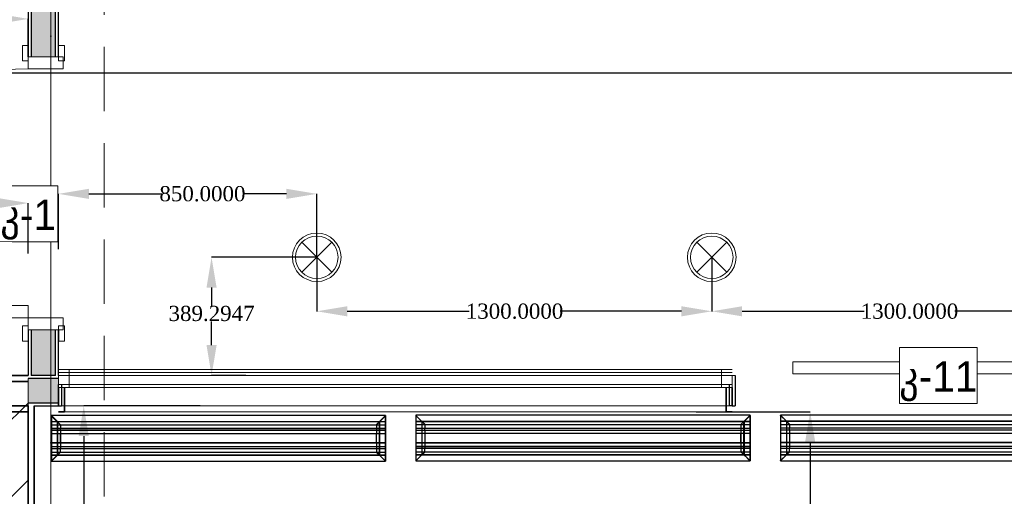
# Model space of a CAD drawing. Header units: inches. Extents: x -78787 to 29484, y -9517 to 23232.
# Tile 75 of 256: x -9772 to -6531, y 2676 to 4247. Entities that reach past the tile are written whole.
import ezdxf
from ezdxf import colors
from ezdxf.entities.mleader import LeaderData, LeaderLine
from ezdxf.enums import TextEntityAlignment as Align
from ezdxf.math import Vec2, Vec3

# ---------------------------------------------------------------- set-up
doc = ezdxf.new("R2010")
doc.units = ezdxf.units.IN
doc.header["$MEASUREMENT"] = 0
doc.set_wipeout_variables(frame=1)
doc.linetypes.add('Dot & Dashed', pattern=[670.277762, 317.5, -176.388889, 0, -176.388874])
doc.linetypes.add('Hidden', pattern=[317.5, 211.666667, -105.833333])
for name, color, linetype in [('- ავარიული განათება', 7, 'Continuous'), ('- განათება', 7, 'Continuous'), ('- მექანიკური ნაწილი', 7, 'Continuous'), ('- საშტეფცელო როზეტები', 7, 'Continuous'), ('Edges', 7, 'Continuous'), ('New_Structural - Bearing', 7, 'Continuous'), ('Structural - Bearing', 7, 'Continuous'), ('Structural - Grid', 7, 'Continuous')]:
    doc.layers.add(name, color=color, linetype=linetype)
for name, color, linetype, lineweight in [('New_Annotation - Text_Pen_No__20', 1, 'Continuous', 0), ('New_Archicad Doors_Pen_No__1', 7, 'Continuous', 13), ('New_Archicad Windows_Pen_No__1', 7, 'Continuous', 13), ('New_Structural - Bearing_Pen_No__1', 7, 'Continuous', 13), ('New_Structural - Bearing_Pen_No__6', 5, 'Continuous', 35)]:
    doc.layers.add(name, color=color, linetype=linetype, lineweight=lineweight)
for name, color, linetype, lineweight, true_color in [('New_Interior - Lamp_Pen_No__77', 7, 'Continuous', 20, 0xffeb28), ('New_Structural - Bearing_Pen_No__5', 7, 'Continuous', 25, 0x40a5ff), ('New_Structural - Bearing_Pen_No__57', 7, 'Continuous', 25, 0xdcd214), ('Structural - Bearing_Pen_No__102', 7, 'Continuous', 13, 0xcccccc), ('Structural - Grid_Pen_No__81', 7, 'Continuous', 20, 0x6a6a6a)]:
    doc.layers.add(name, color=color, linetype=linetype, lineweight=lineweight, true_color=true_color)
doc.styles.add('GENERATED_STYLE_2', font='txt')
doc.styles.get("Standard").update_dxf_attribs({"font": 'arial.ttf'})
doc.dimstyles.get("Standard").update_dxf_attribs({"dimtxt": 0.18, "dimasz": 0.18, "dimexe": 0.18, "dimexo": 0.0625, "dimgap": 0.09, "dimtad": 0, "dimtih": 1, "dimtoh": 1, "dimdec": 4, "dimzin": 0, "dimdsep": 46, "dimtxsty": 'Standard', "dimcen": 0.09, "dimadec": 0, "dimazin": 0, "dimtfac": 1, "dimtdec": 4, "dimtofl": 0, "dimtmove": 0, "dimatfit": 3, "dimfxl": 1, "dimtolj": 1, "dimtzin": 0, "dimarcsym": 0})
pattern_1 = [(45, (0, 0), (-127.2792, 127.2792), [])]

# ---------------------------------------------------------------- blocks, each defined once
blk = doc.blocks.new('Horizontal Multi-Sash Window_7')
at = {"layer": 'New_Archicad Windows_Pen_No__1', "color": 7, "linetype": 'Continuous', "lineweight": 13}
for p, q in [((-1108.5, 0), (-1073.5, 0)), ((-1073.5, 0), (-1073.5, -50)), ((-1073.5, 0), (1073.5, 0)), ((1073.5, -50), (1073.5, 0)), ((1073.5, 0), (1108.5, 0)), ((-1108.5, -20), (1108.5, -20)), ((-1108.5, -20), (-1108.5, -30)), ((-1108.5, -20), (-1108.5, -30)), ((-1108.5, -30), (-1108.5, -50)), ((-1108.5, -30), (-1108.5, -50)), ((1108.5, -20), (1108.5, -30)), ((1108.5, -20), (1108.5, -30)), ((1108.5, -30), (1108.5, -50)), ((1108.5, -30), (1108.5, -50)), ((-1073.5, -50), (-1108.5, -50)), ((-1098.5, -50), (-1098.5, -120)), ((1073.5, -50), (-1073.5, -50)), ((1108.5, -50), (1073.5, -50)), ((1098.5, -50), (1098.5, -120)), ((-1108.5, -120), (-1098.5, -120)), ((-1098.5, -120), (1098.5, -120)), ((1108.5, -120), (1098.5, -120))]:
    blk.add_line(p, q, dxfattribs=at)
blk = doc.blocks.new('Exterior Sliding Door')
at = {"layer": 'New_Archicad Doors_Pen_No__1', "color": 7, "linetype": 'Continuous', "lineweight": 13}
for p, q in [((-300, 45), (700, 45)), ((-300, 5), (-300, 45)), ((700, 45), (700, 5)), ((-490, 0), (-490, -100)), ((700, 5), (-300, 5)), ((490, 0), (490, -100)), ((-500, -100), (-490, -100)), ((500, -100), (490, -100))]:
    blk.add_line(p, q, dxfattribs=at)
blk = doc.blocks.new('Wall_33', base_point=(-28833.8, 24094.3))
at = {"layer": 'New_Structural - Bearing_Pen_No__57', "linetype": 'Continuous', "lineweight": 25, "true_color": 0xdcd214}
blk.add_hatch(color=52, dxfattribs=at).paths.add_polyline_path([(-35083.8, 24004.3), (-34983.8, 24004.3), (-34983.8, 24064.3), (-34983.8, 24084.3), (-35083.8, 24084.3)])
at = {"layer": 'New_Structural - Bearing_Pen_No__1', "color": 7, "linetype": 'Continuous', "lineweight": 13}
for p, q in [((-34983.8, 24094.3), (-34983.8, 24084.3)), ((-34983.8, 24084.3), (-34983.8, 24064.3)), ((-32766.8, 24094.3), (-32756.8, 24094.3)), ((-34983.8, 24064.3), (-34973.8, 24064.3)), ((-32766.8, 24064.3), (-32776.8, 24064.3))]:
    blk.add_line(p, q, dxfattribs=at)
at = {"layer": 'New_Structural - Bearing_Pen_No__1', "color": 7, "linetype": 'Continuous', "lineweight": 13, "flags": 128}
for points in [[(-35083.8, 24084.3), (-35083.8, 24004.3)], [(-35083.8, 24004.3), (-35083.8, 23994.3)]]:
    blk.add_lwpolyline(points, dxfattribs=at)
at = {"layer": 'New_Structural - Bearing_Pen_No__5', "color": 161, "linetype": 'Continuous', "lineweight": 25, "true_color": 0x40a5ff}
for p, q in [((-34983.8, 24084.3), (-35083.8, 24084.3)), ((-32756.8, 24094.3), (-32756.8, 23994.3)), ((-34983.8, 24004.3), (-34983.8, 24064.3)), ((-34973.8, 24064.3), (-34973.8, 23994.3)), ((-32776.8, 24064.3), (-32776.8, 23994.3)), ((-35083.8, 24004.3), (-34983.8, 24004.3)), ((-34983.8, 23994.3), (-34973.8, 23994.3)), ((-32766.8, 23994.3), (-32776.8, 23994.3)), ((-32766.8, 23994.3), (-32756.8, 23994.3))]:
    blk.add_line(p, q, dxfattribs=at)
at = {"layer": 'New_Structural - Bearing_Pen_No__5', "color": 161, "linetype": 'Continuous', "lineweight": 25, "true_color": 0x40a5ff, "flags": 128}
for points in [[(-34993.8, 24094.3), (-35073.8, 24094.3)], [(-35063.8, 23994.3), (-34983.8, 23994.3)]]:
    blk.add_lwpolyline(points, dxfattribs=at)
at = {"layer": 'New_Archicad Doors_Pen_No__1', "color": 7, "linetype": 'Continuous', "lineweight": 13, "zscale": 1000}
blk.add_blockref('Exterior Sliding Door', (-32266.8, 24094.3), dxfattribs=at)
at = {"layer": 'New_Archicad Windows_Pen_No__1', "color": 7, "linetype": 'Continuous', "lineweight": 13, "xscale": -1, "zscale": 1000}
blk.add_blockref('Horizontal Multi-Sash Window_7', (-33875.3, 24114.3), dxfattribs=at)
blk = doc.blocks.new('Door_4')
at = {"layer": 'New_Archicad Doors_Pen_No__1', "color": 7, "linetype": 'Continuous', "lineweight": 13}
for p, q in [((370, 0), (370, 820)), ((370, 820), (410, 820)), ((410, 820), (410, 0)), ((-487, 0), (-487, 19)), ((-487, 19), (-437, 19)), ((-437, 0), (-487, 0)), ((-450, 0), (-487, 0)), ((-450, 0), (-487, 0)), ((-410, 0), (-450, 0)), ((-450, 0), (-450, -115)), ((-450, 0), (-450, -10)), ((-450, 0), (-450, -10)), ((-437, 19), (-437, 0)), ((-410, -115), (-410, 0)), ((410, 0), (370, 0)), ((450, 0), (410, 0)), ((410, 0), (410, -115)), ((437, 19), (487, 19)), ((437, 0), (437, 19)), ((487, 0), (437, 0)), ((450, -115), (450, 0)), ((450, 0), (450, -10)), ((450, 0), (450, -10)), ((450, 0), (487, 0)), ((450, 0), (487, 0)), ((487, 19), (487, 0)), ((-450, -10), (-450, -90)), ((-450, -10), (-450, -90)), ((450, -10), (450, -90)), ((450, -10), (450, -90)), ((-450, -90), (-450, -100)), ((-450, -90), (-450, -100)), ((450, -90), (450, -100)), ((450, -90), (450, -100)), ((-487, -119), (-487, -100)), ((-487, -100), (-437, -100)), ((-450, -100), (-487, -100)), ((-450, -100), (-487, -100)), ((-437, -119), (-487, -119)), ((-450, -115), (-410, -115)), ((-437, -100), (-437, -119)), ((410, -115), (450, -115)), ((437, -100), (487, -100)), ((437, -119), (437, -100)), ((487, -119), (437, -119)), ((450, -100), (487, -100)), ((450, -100), (487, -100)), ((487, -100), (487, -119))]:
    blk.add_line(p, q, dxfattribs=at)
blk.add_arc((410, 0), 820, 90, 180, dxfattribs=at)
blk = doc.blocks.new('Wall_85', base_point=(-35083.8, 24094.3))
at = {"layer": 'New_Structural - Bearing_Pen_No__57', "linetype": 'Continuous', "lineweight": 25, "true_color": 0xdcd214}
for points in [[(-34993.8, 26103.2), (-35073.8, 26103.2), (-35073.8, 25144.4), (-34993.8, 25144.4)], [(-35073.8, 24244.4), (-35073.8, 24094.3), (-34993.8, 24094.3), (-34993.8, 24244.4)]]:
    blk.add_hatch(color=52, dxfattribs=at).paths.add_polyline_path(points)
at = {"layer": 'New_Structural - Bearing_Pen_No__1', "color": 7, "linetype": 'Continuous', "lineweight": 13}
for p, q in [((-35083.8, 25144.4), (-35073.8, 25144.4)), ((-35073.8, 25144.4), (-34993.8, 25144.4)), ((-34993.8, 25144.4), (-34983.8, 25144.4)), ((-35083.8, 24244.4), (-35073.8, 24244.4)), ((-35073.8, 24244.4), (-34993.8, 24244.4)), ((-34993.8, 24244.4), (-34983.8, 24244.4))]:
    blk.add_line(p, q, dxfattribs=at)
at = {"layer": 'New_Structural - Bearing_Pen_No__1', "color": 7, "linetype": 'Continuous', "lineweight": 13, "flags": 128}
blk.add_lwpolyline([(-35073.8, 24094.3), (-34993.8, 24094.3)], dxfattribs=at)
at = {"layer": 'New_Structural - Bearing_Pen_No__5', "color": 161, "linetype": 'Continuous', "lineweight": 25, "true_color": 0x40a5ff}
for p, q in [((-35073.8, 26103.2), (-35073.8, 25144.4)), ((-34993.8, 25144.4), (-34993.8, 26103.2)), ((-35083.8, 25144.4), (-35083.8, 25181.4)), ((-34983.8, 25144.4), (-34983.8, 25181.4)), ((-35083.8, 24244.4), (-35083.8, 24207.4)), ((-35073.8, 24244.4), (-35073.8, 24094.3)), ((-34993.8, 24094.3), (-34993.8, 24244.4)), ((-34983.8, 24244.4), (-34983.8, 24207.4))]:
    blk.add_line(p, q, dxfattribs=at)
at = {"layer": 'New_Structural - Bearing_Pen_No__5', "color": 161, "linetype": 'Continuous', "lineweight": 25, "true_color": 0x40a5ff, "flags": 128}
for points in [[(-35083.8, 26103.2), (-35083.8, 25144.4)], [(-34983.8, 25144.4), (-34983.8, 26068.1)], [(-35083.8, 24244.4), (-35083.8, 24094.3)], [(-34983.8, 24094.3), (-34983.8, 24244.4)]]:
    blk.add_lwpolyline(points, dxfattribs=at)
at = {"layer": 'New_Archicad Doors_Pen_No__1', "color": 7, "linetype": 'Continuous', "lineweight": 13, "xscale": -1, "zscale": 1000, "rotation": 90}
blk.add_blockref('Door_4', (-35083.8, 24694.4), dxfattribs=at)
blk = doc.blocks.new('Wall_104', base_point=(-35063.8, 20838))
at = {"layer": 'New_Structural - Bearing_Pen_No__57', "linetype": 'Continuous', "lineweight": 25, "true_color": 0xdcd214}
h = blk.add_hatch(dxfattribs=at)
h.set_pattern_fill('MASONRY_BLOCK', color=52, style=0, pattern_type=2)
h.set_pattern_definition(pattern_1)
h.paths.add_polyline_path([(-35083.8, 20879.6), (-35083.8, 23994.3), (-35163.8, 23994.3), (-35163.8, 20846.3)])
at = {"layer": 'New_Structural - Bearing_Pen_No__6', "color": 5, "linetype": 'Continuous', "lineweight": 35}
blk.add_line((-35083.8, 20879.6), (-35083.8, 23994.3), dxfattribs=at)
at = {"layer": 'New_Structural - Bearing_Pen_No__6', "color": 5, "linetype": 'Continuous', "lineweight": 35, "flags": 128}
blk.add_lwpolyline([(-35063.8, 20888), (-35063.8, 23994.3)], dxfattribs=at)
blk = doc.blocks.new('Horizontal Multi-Sash Window_20')
at = {"layer": 'New_Archicad Windows_Pen_No__1', "color": 7, "linetype": 'Continuous', "lineweight": 13}
for p, q in [((-1108.5, 0), (-1073.5, 0)), ((-1073.5, 0), (-1073.5, -50)), ((-1073.5, 0), (1073.5, 0)), ((1073.5, -50), (1073.5, 0)), ((1073.5, 0), (1108.5, 0)), ((-1108.5, -10), (1108.5, -10)), ((-1108.5, -10), (-1108.5, -30)), ((-1108.5, -10), (-1108.5, -30)), ((-1108.5, -30), (-1108.5, -50)), ((-1108.5, -30), (-1108.5, -50)), ((1108.5, -10), (1108.5, -30)), ((1108.5, -10), (1108.5, -30)), ((1108.5, -30), (1108.5, -50)), ((1108.5, -30), (1108.5, -50)), ((-1073.5, -50), (-1108.5, -50)), ((-1088.5, -50), (-1088.5, -130)), ((1073.5, -50), (-1073.5, -50)), ((1108.5, -50), (1073.5, -50)), ((1088.5, -50), (1088.5, -130)), ((-1108.5, -130), (-1088.5, -130)), ((-1088.5, -130), (1088.5, -130)), ((1108.5, -130), (1088.5, -130))]:
    blk.add_line(p, q, dxfattribs=at)
blk = doc.blocks.new('Wall_249', base_point=(-35083.8, 24094.3))
at = {"layer": 'New_Structural - Bearing_Pen_No__57', "linetype": 'Continuous', "lineweight": 25, "true_color": 0xdcd214}
h = blk.add_hatch(dxfattribs=at)
h.set_pattern_fill('MASONRY_BLOCK', color=52, style=0, pattern_type=2)
h.set_pattern_definition(pattern_1)
h.paths.add_polyline_path([(-37945.7, 23994.3), (-35083.8, 23994.3), (-35083.8, 24074.3), (-37945.7, 24074.3)])
at = {"layer": 'New_Structural - Bearing_Pen_No__1', "color": 7, "linetype": 'Continuous', "lineweight": 13}
for p, q in [((-34983.8, 24094.3), (-34983.8, 24074.3)), ((-32766.8, 24094.3), (-32766.8, 24074.3)), ((-34983.8, 24074.3), (-34983.8, 24054.3)), ((-34983.8, 24054.3), (-34963.8, 24054.3)), ((-32766.8, 24054.3), (-32786.8, 24054.3)), ((-32766.8, 24074.3), (-32766.8, 24054.3))]:
    blk.add_line(p, q, dxfattribs=at)
at = {"layer": 'New_Structural - Bearing_Pen_No__1', "color": 7, "linetype": 'Continuous', "lineweight": 13, "flags": 128}
for points in [[(-35083.8, 24084.3), (-35083.8, 24074.3)], [(-35083.8, 24074.3), (-35083.8, 23994.3)], [(-35083.8, 23994.3), (-35083.8, 23974.3)]]:
    blk.add_lwpolyline(points, dxfattribs=at)
at = {"layer": 'New_Structural - Bearing_Pen_No__6', "color": 5, "linetype": 'Continuous', "lineweight": 35}
for p, q in [((-35083.8, 24074.3), (-37945.7, 24074.3)), ((-34983.8, 23994.3), (-34983.8, 24054.3)), ((-34963.8, 24054.3), (-34963.8, 23974.3)), ((-32786.8, 24054.3), (-32786.8, 23974.3)), ((-32766.8, 23994.3), (-32766.8, 24054.3)), ((-37945.7, 23994.3), (-35083.8, 23994.3)), ((-34983.8, 23974.3), (-34963.8, 23974.3)), ((-32766.8, 23974.3), (-32786.8, 23974.3))]:
    blk.add_line(p, q, dxfattribs=at)
at = {"layer": 'New_Structural - Bearing_Pen_No__6', "color": 5, "linetype": 'Continuous', "lineweight": 35, "flags": 128}
for points in [[(-35083.8, 24094.3), (-38287.1, 24094.3)], [(-37925.7, 23974.3), (-35083.8, 23974.3)]]:
    blk.add_lwpolyline(points, dxfattribs=at)
at = {"layer": 'New_Archicad Windows_Pen_No__1', "color": 7, "linetype": 'Continuous', "lineweight": 13, "xscale": -1, "zscale": 1000}
blk.add_blockref('Horizontal Multi-Sash Window_20', (-33875.3, 24104.3), dxfattribs=at)
blk = doc.blocks.new('Standard grid marker_2')
at = {"layer": 'Structural - Grid_Pen_No__81', "color": 251, "linetype": 'Continuous', "lineweight": 20, "true_color": 0x6a6a6a}
blk.add_line((1000, 0), (27734.9, 0), dxfattribs=at)
at = {"layer": 'Structural - Grid_Pen_No__81', "color": 251, "lineweight": 20, "true_color": 0x6a6a6a, "style": 'GENERATED_STYLE_2'}
for tag, p in [('AC_MarkerText_1_0', (-1.5, -46.7)), ('AC_MarkerText_1_1', (28933.4, -46.7))]:
    blk.add_attdef(tag, text='', height=100, rotation=270, dxfattribs=at).set_placement(p, align=Align.TOP_CENTER)
blk = doc.blocks.new('Beam_7', base_point=(-35008.8, 14663))
at = {"layer": 'Structural - Bearing_Pen_No__102', "color": 254, "linetype": 'Dot & Dashed', "lineweight": 13, "true_color": 0xcccccc}
blk.add_line((-35008.8, 14663), (-35008.8, 32663), dxfattribs=at)
at = {"layer": 'Structural - Bearing_Pen_No__102', "color": 254, "linetype": 'Hidden', "lineweight": 13, "true_color": 0xcccccc}
blk.add_line((-34833.8, 20838), (-34833.8, 26488), dxfattribs=at)
blk = doc.blocks.new('lineardiffplan')
blk.add_lwpolyline([(393.1, 274.9), (1492.8, 274.9), (1492.8, 124.4), (393.1, 124.4)], close=True)
at = {"layer": 'Edges'}
for p, q in [((392.8, 274.9), (392.8, 274.6)), ((393.1, 274.9), (392.8, 274.9)), ((422.8, 244.9), (392.8, 274.9)), ((392.8, 274.6), (392.9, 274.5)), ((392.9, 125.2), (392.9, 274.5)), ((412.4, 255), (392.9, 274.5)), ((393.1, 274.9), (393.2, 274.8)), ((393.2, 274.8), (412.7, 255.3)), ((1462.8, 244.9), (1492.8, 274.9)), ((1472.9, 255.3), (1492.4, 274.8)), ((1473.2, 254.9), (1492.8, 274.5)), ((1492.4, 274.8), (1492.5, 274.9)), ((1492.8, 274.9), (1492.5, 274.9)), ((1492.8, 274.5), (1492.8, 274.9)), ((1492.8, 274.5), (1492.8, 274.5)), ((1492.8, 125.4), (1492.8, 274.5)), ((1492.8, 255.3), (392.9, 255.3)), ((392.9, 254.9), (1492.8, 254.9)), ((392.9, 244.9), (1492.8, 244.9)), ((392.9, 233.2), (1492.8, 233.2)), ((392.9, 233), (1492.8, 233)), ((412.4, 144.7), (412.4, 255)), ((412.8, 254.6), (412.4, 255)), ((412.7, 255.3), (413.1, 254.9)), ((412.8, 145.1), (412.8, 254.6)), ((412.8, 254.6), (422.8, 244.6)), ((413.1, 254.9), (423.1, 244.9)), ((422.8, 244.6), (422.8, 244.9)), ((422.8, 244.9), (423.1, 244.9)), ((422.8, 244.6), (422.8, 244.6)), ((422.8, 244.6), (422.8, 233.2)), ((422.8, 233), (422.8, 233.2)), ((422.8, 226.8), (422.8, 233)), ((423.1, 244.9), (423.1, 244.9)), ((1472.5, 254.9), (1462.5, 244.9)), ((1462.5, 244.9), (1462.5, 244.9)), ((1462.5, 244.9), (1462.8, 244.9)), ((1462.8, 244.9), (1462.9, 244.6)), ((1462.8, 244.5), (1462.9, 244.6)), ((1462.8, 233.2), (1462.8, 244.5)), ((1462.8, 233), (1462.8, 233.2)), ((1462.8, 226.8), (1462.8, 233)), ((1462.9, 244.6), (1472.8, 254.5)), ((1472.9, 255.3), (1472.5, 254.9)), ((1472.8, 254.5), (1473.2, 254.9)), ((1472.8, 254.5), (1472.8, 145.3)), ((1473.2, 144.9), (1473.2, 254.9)), ((392.9, 226.8), (1492.8, 226.8)), ((392.9, 226.5), (1492.8, 226.5)), ((392.9, 214.9), (1492.8, 214.9)), ((1492.8, 214.8), (392.9, 214.8)), ((422.4, 214.9), (422.3, 214.9)), ((422.8, 214.9), (422.4, 214.9)), ((422.8, 226.5), (422.8, 226.8)), ((422.8, 214.9), (422.8, 226.5)), ((422.8, 184.9), (422.8, 214.9)), ((423.2, 214.9), (422.8, 214.9)), ((423.2, 214.8), (422.8, 214.9)), ((423.2, 214.8), (423.2, 214.9)), ((423.2, 214.8), (423.2, 184.9)), ((1462.8, 214.9), (1462.4, 214.9)), ((1462.4, 214.9), (1462.4, 214.8)), ((1462.8, 214.9), (1462.4, 214.8)), ((1462.4, 184.9), (1462.4, 214.8)), ((1462.8, 226.5), (1462.8, 226.8)), ((1462.8, 214.9), (1462.8, 226.5)), ((1462.8, 214.9), (1462.8, 184.9)), ((1462.8, 214.9), (1463.2, 214.9)), ((1463.2, 214.9), (1463.3, 214.9)), ((1492.8, 184.9), (392.9, 184.9)), ((392.9, 173.2), (1492.8, 173.2)), ((392.9, 173), (1492.8, 173)), ((392.9, 166.8), (1492.8, 166.8)), ((392.9, 166.5), (1492.8, 166.5)), ((422.4, 184.9), (422.3, 184.9)), ((422.8, 184.9), (422.4, 184.9)), ((422.8, 184.9), (423.2, 184.9)), ((422.8, 173.2), (422.8, 184.9)), ((422.8, 173), (422.8, 173.2)), ((422.8, 173), (422.8, 166.8)), ((422.8, 166.5), (422.8, 166.8)), ((422.8, 155.1), (422.8, 166.5)), ((1462.4, 184.9), (1462.8, 184.9)), ((1462.8, 173.2), (1462.8, 184.9)), ((1463.2, 184.9), (1462.8, 184.9)), ((1462.8, 173), (1462.8, 173.2)), ((1462.8, 166.8), (1462.8, 173)), ((1462.8, 166.5), (1462.8, 166.8)), ((1462.8, 155.3), (1462.8, 166.5)), ((1463.2, 184.9), (1463.3, 184.9)), ((392.8, 124.9), (422.8, 154.9)), ((392.9, 154.9), (1492.8, 154.9)), ((1492.8, 144.9), (392.9, 144.9)), ((392.9, 125.2), (412.4, 144.7)), ((392.9, 144.5), (1492.8, 144.5)), ((412.7, 144.5), (393.2, 124.9)), ((412.8, 145.1), (412.4, 144.7)), ((412.7, 144.5), (413.1, 144.9)), ((412.8, 145.1), (422.8, 155.1)), ((423.1, 154.8), (413.1, 144.9)), ((422.8, 154.9), (422.8, 155.1)), ((422.8, 155.1), (422.8, 155.1)), ((423.1, 154.8), (422.8, 154.9)), ((423.1, 154.8), (423.1, 154.9)), ((1462.5, 154.8), (1462.4, 154.9)), ((1462.8, 154.9), (1462.5, 154.8)), ((1462.5, 154.8), (1472.4, 144.9)), ((1462.9, 155.2), (1462.8, 155.3)), ((1462.9, 155.2), (1462.8, 154.9)), ((1462.8, 154.9), (1492.8, 124.9)), ((1472.8, 145.3), (1462.9, 155.2)), ((1472.4, 144.9), (1472.8, 144.5)), ((1473.2, 144.9), (1472.8, 145.3)), ((1472.8, 144.5), (1492.4, 124.9)), ((1473.2, 144.9), (1492.8, 125.4)), ((392.9, 125.2), (392.8, 125.1)), ((392.8, 125.1), (392.8, 124.9)), ((392.8, 124.9), (393.1, 124.9)), ((393.2, 124.9), (393.1, 124.9)), ((1492.4, 124.9), (1492.8, 124.9)), ((1492.4, 124.9), (1492.4, 124.9)), ((1492.8, 125.3), (1492.8, 125.4)), ((1492.8, 124.9), (1492.8, 125.3))]:
    blk.add_line(p, q, dxfattribs=at)
blk = doc.blocks.new('Recessed Spot')
at = {"layer": 'New_Interior - Lamp_Pen_No__77', "color": 2, "linetype": 'Continuous', "lineweight": 20, "true_color": 0xffeb28}
for q in [(-49.5, 49.5), (49.5, 49.5), (-49.5, -49.5), (49.5, -49.5)]:
    blk.add_line((0, 0), q, dxfattribs=at)
at = {"layer": 'New_Interior - Lamp_Pen_No__77', "color": 2, "linetype": 'Continuous', "lineweight": 20, "true_color": 0xffeb28, "flags": 128}
blk.add_lwpolyline([(80, 0, 1), (-80, 0, 1)], format="xyb", close=True, dxfattribs=at)
at = {"layer": 'New_Interior - Lamp_Pen_No__77', "color": 2, "linetype": 'Continuous', "lineweight": 20, "true_color": 0xffeb28}
blk.add_circle((0, 0), 70, dxfattribs=at)
blk = doc.blocks.new('*D699')
at = {"layer": '- განათება', "color": 0, "lineweight": -2, "transparency": 16777216}
for p, q in [((-9178.2, 2974.7), (-9561.4, 2974.7)), ((-9561.2, 2874.7), (-9561.2, 2488.7)), ((-9561.2, 1955.5), (-9561.2, 2437.3)), ((-9243.9, 1855.5), (-9561.4, 1855.5))]:
    blk.add_line(p, q, dxfattribs=at)
at = {"layer": '- განათება', "color": 0, "transparency": 16777216}
for points in [[(-9577.8, 2874.7), (-9544.5, 2874.7), (-9561.2, 2974.7)], [(-9577.8, 1955.5), (-9544.5, 1955.5), (-9561.2, 1855.5)]]:
    blk.add_solid(points, dxfattribs=at)
at = {"layer": 'Defpoints', "color": 0, "transparency": 16777216}
for p in [(-9178.1, 2974.7), (-9561.2, 1855.5), (-9243.9, 1855.5)]:
    blk.add_point(p, dxfattribs=at)
at = {"layer": '- განათება', "color": 0, "transparency": 16777216, "insert": (-9561.2, 2463), "char_height": 50, "attachment_point": 5}
blk.add_mtext('\\A1;{\\fSylfaen|b0|i0|c0|p18;1119.2169}', dxfattribs=at)
blk = doc.blocks.new('*D951')
at = {"layer": '- განათება', "color": 0, "lineweight": -2, "transparency": 16777216}
for p, q in [((-7494.1, 3463.9), (-7494.1, 3285.8)), ((-6194.1, 3463.9), (-6194.1, 3285.8)), ((-7394.1, 3286), (-6992.8, 3286)), ((-6294.1, 3286), (-6693.6, 3286))]:
    blk.add_line(p, q, dxfattribs=at)
at = {"layer": '- განათება', "color": 0, "transparency": 16777216}
for points in [[(-7394.1, 3302.7), (-7394.1, 3269.3), (-7494.1, 3286)], [(-6294.1, 3302.7), (-6294.1, 3269.3), (-6194.1, 3286)]]:
    blk.add_solid(points, dxfattribs=at)
at = {"layer": 'Defpoints', "color": 0, "transparency": 16777216}
for p in [(-7494.1, 3464), (-6194.1, 3464), (-6194.1, 3286)]:
    blk.add_point(p, dxfattribs=at)
at = {"layer": '- განათება', "color": 0, "transparency": 16777216, "insert": (-6843.2, 3286), "char_height": 50, "attachment_point": 5}
blk.add_mtext('\\A1;{\\fSylfaen|b0|i0|c0|p18;1300.0000}', dxfattribs=at)
blk = doc.blocks.new('*D953')
at = {"layer": '- განათება', "color": 0, "lineweight": -2, "transparency": 16777216}
for p, q in [((-8794.1, 3463.9), (-8794.1, 3285.8)), ((-7494.1, 3463.9), (-7494.1, 3285.8)), ((-8694.1, 3286), (-8292.8, 3286)), ((-7594.1, 3286), (-7993.6, 3286))]:
    blk.add_line(p, q, dxfattribs=at)
at = {"layer": '- განათება', "color": 0, "transparency": 16777216}
for points in [[(-8694.1, 3302.7), (-8694.1, 3269.3), (-8794.1, 3286)], [(-7594.1, 3302.7), (-7594.1, 3269.3), (-7494.1, 3286)]]:
    blk.add_solid(points, dxfattribs=at)
at = {"layer": 'Defpoints', "color": 0, "transparency": 16777216}
for p in [(-8794.1, 3464), (-7494.1, 3464), (-7494.1, 3286)]:
    blk.add_point(p, dxfattribs=at)
at = {"layer": '- განათება', "color": 0, "transparency": 16777216, "insert": (-8143.2, 3286), "char_height": 50, "attachment_point": 5}
blk.add_mtext('\\A1;{\\fSylfaen|b0|i0|c0|p18;1300.0000}', dxfattribs=at)
blk = doc.blocks.new('*D957')
at = {"layer": '- განათება', "color": 0, "lineweight": -2, "transparency": 16777216}
for p, q in [((-9644.1, 3490.8), (-9644.1, 3673.2)), ((-9544.1, 3673), (-9304.3, 3673)), ((-8894.1, 3673), (-9036.7, 3673)), ((-8794.1, 3464), (-8794.1, 3673.2))]:
    blk.add_line(p, q, dxfattribs=at)
at = {"layer": '- განათება', "color": 0, "transparency": 16777216}
for points in [[(-9544.1, 3689.7), (-9544.1, 3656.3), (-9644.1, 3673)], [(-8894.1, 3689.7), (-8894.1, 3656.3), (-8794.1, 3673)]]:
    blk.add_solid(points, dxfattribs=at)
at = {"layer": 'Defpoints', "color": 0, "transparency": 16777216}
for p in [(-8794.1, 3673), (-9644.1, 3490.7), (-8794.1, 3464)]:
    blk.add_point(p, dxfattribs=at)
at = {"layer": '- განათება', "color": 0, "transparency": 16777216, "insert": (-9170.5, 3673), "char_height": 50, "attachment_point": 5}
blk.add_mtext('\\A1;{\\fSylfaen|b0|i0|c0|p18;850.0000}', dxfattribs=at)
blk = doc.blocks.new('*D958')
at = {"layer": '- განათება', "color": 0, "lineweight": -2, "transparency": 16777216}
for p, q in [((-8794.1, 3464), (-9140.7, 3464)), ((-9140.5, 3364), (-9140.5, 3304.2)), ((-9140.5, 3174.7), (-9140.5, 3252.8)), ((-9027.6, 3074.7), (-9140.7, 3074.7))]:
    blk.add_line(p, q, dxfattribs=at)
at = {"layer": '- განათება', "color": 0, "transparency": 16777216}
for points in [[(-9157.2, 3364), (-9123.8, 3364), (-9140.5, 3464)], [(-9157.2, 3174.7), (-9123.8, 3174.7), (-9140.5, 3074.7)]]:
    blk.add_solid(points, dxfattribs=at)
at = {"layer": 'Defpoints', "color": 0, "transparency": 16777216}
for p in [(-9140.5, 3464), (-8794.1, 3464), (-9027.5, 3074.7)]:
    blk.add_point(p, dxfattribs=at)
at = {"layer": '- განათება', "color": 0, "transparency": 16777216, "insert": (-9140.5, 3278.5), "char_height": 50, "attachment_point": 5}
blk.add_mtext('\\A1;{\\fSylfaen|b0|i0|c0|p18;389.2947}', dxfattribs=at)
blk = doc.blocks.new('*D1135')
at = {"layer": '- განათება', "color": 0, "lineweight": -2, "transparency": 16777216}
for p, q in [((-10644.1, 3472.6), (-10644.1, 3642.7)), ((-10544.1, 3642.5), (-10383.5, 3642.5)), ((-9844.1, 3642.5), (-10115.5, 3642.5)), ((-9744.1, 3476.6), (-9744.1, 3642.7))]:
    blk.add_line(p, q, dxfattribs=at)
at = {"layer": '- განათება', "color": 0, "transparency": 16777216}
for points in [[(-10544.1, 3659.2), (-10544.1, 3625.8), (-10644.1, 3642.5)], [(-9844.1, 3659.2), (-9844.1, 3625.8), (-9744.1, 3642.5)]]:
    blk.add_solid(points, dxfattribs=at)
at = {"layer": 'Defpoints', "color": 0, "transparency": 16777216}
for p in [(-9744.1, 3642.5), (-10644.1, 3472.6), (-9744.1, 3476.5)]:
    blk.add_point(p, dxfattribs=at)
at = {"layer": '- განათება', "color": 0, "transparency": 16777216, "insert": (-10249.5, 3642.5), "char_height": 50, "attachment_point": 5}
blk.add_mtext('\\A1;{\\fSylfaen|b0|i0|c0|p18;900.0000}', dxfattribs=at)
blk = doc.blocks.new('*D1327')
at = {"layer": '- საშტეფცელო როზეტები', "color": 0, "lineweight": -2, "transparency": 16777216}
for p, q in [((-7545.7, 2954.7), (-7170, 2954.7)), ((-7170.2, 2854.7), (-7170.2, 1760.6)), ((-7170.2, 1304.7), (-7170.2, 1709.3)), ((-7574.8, 1204.7), (-7170, 1204.7))]:
    blk.add_line(p, q, dxfattribs=at)
at = {"layer": '- საშტეფცელო როზეტები', "color": 0, "transparency": 16777216}
for points in [[(-7186.9, 2854.7), (-7153.5, 2854.7), (-7170.2, 2954.7)], [(-7186.9, 1304.7), (-7153.5, 1304.7), (-7170.2, 1204.7)]]:
    blk.add_solid(points, dxfattribs=at)
at = {"layer": 'Defpoints', "color": 0, "transparency": 16777216}
for p in [(-7545.7, 2954.7), (-7574.8, 1204.7), (-7170.2, 1204.7)]:
    blk.add_point(p, dxfattribs=at)
at = {"layer": '- საშტეფცელო როზეტები', "color": 0, "transparency": 16777216, "insert": (-7170.2, 1735), "char_height": 50, "attachment_point": 5}
blk.add_mtext('\\A1;{\\fSylfaen|b0|i0|c0|p18;1750.0000}', dxfattribs=at)
blk = doc.blocks.new('*D1328')
at = {"layer": '- საშტეფცელო როზეტები', "color": 0, "lineweight": -2, "transparency": 16777216}
for p, q in [((-5999, 2974.7), (-6403.7, 2974.7)), ((-6403.5, 2874.7), (-6403.5, 1740.7)), ((-6403.5, 1304.7), (-6403.5, 1689.4)), ((-5713.4, 1204.7), (-6403.7, 1204.7))]:
    blk.add_line(p, q, dxfattribs=at)
at = {"layer": '- საშტეფცელო როზეტები', "color": 0, "transparency": 16777216}
for points in [[(-6420.2, 2874.7), (-6386.9, 2874.7), (-6403.5, 2974.7)], [(-6420.2, 1304.7), (-6386.9, 1304.7), (-6403.5, 1204.7)]]:
    blk.add_solid(points, dxfattribs=at)
at = {"layer": 'Defpoints', "color": 0, "transparency": 16777216}
for p in [(-6403.5, 2974.7), (-5998.9, 2974.7), (-5713.3, 1204.7)]:
    blk.add_point(p, dxfattribs=at)
at = {"layer": '- საშტეფცელო როზეტები', "color": 0, "transparency": 16777216, "insert": (-6403.5, 1715), "char_height": 50, "attachment_point": 5}
blk.add_mtext('\\A1;{\\fSylfaen|b0|i0|c0|p18;1770.0000}', dxfattribs=at)
blk = doc.blocks.new('*D1369')
at = {"layer": '- ავარიული განათება', "color": 0, "lineweight": -2, "transparency": 16777216}
for p, q in [((-13786.3, 3993.6), (-13786.3, 4249.7)), ((-13686.3, 4249.5), (-11556.3, 4249.5)), ((-9844.1, 4249.5), (-11252.7, 4249.5)), ((-9744.1, 4124.8), (-9744.1, 4249.7))]:
    blk.add_line(p, q, dxfattribs=at)
at = {"layer": '- ავარიული განათება', "color": 0, "transparency": 16777216}
for points in [[(-13686.3, 4266.2), (-13686.3, 4232.8), (-13786.3, 4249.5)], [(-9844.1, 4266.2), (-9844.1, 4232.8), (-9744.1, 4249.5)]]:
    blk.add_solid(points, dxfattribs=at)
at = {"layer": 'Defpoints', "color": 0, "transparency": 16777216}
for p in [(-13786.3, 4249.5), (-9744.1, 4124.8), (-13786.3, 3993.5)]:
    blk.add_point(p, dxfattribs=at)
at = {"layer": '- ავარიული განათება', "color": 0, "transparency": 16777216, "insert": (-11404.5, 4249.5), "char_height": 50, "attachment_point": 5}
blk.add_mtext('\\A1;{\\fSylfaen|b0|i0|c0|p18;4042.2632}', dxfattribs=at)
blk = doc.blocks.new('*D1370')
at = {"layer": '- ავარიული განათება', "color": 0, "lineweight": -2, "transparency": 16777216}
for p, q in [((-9644.1, 4124.8), (-9644.1, 4336.7)), ((-9544.1, 4336.5), (-7423.3, 4336.5)), ((-4967.8, 4336.5), (-7118.7, 4336.5)), ((-4867.8, 4065.7), (-4867.8, 4336.7))]:
    blk.add_line(p, q, dxfattribs=at)
at = {"layer": '- ავარიული განათება', "color": 0, "transparency": 16777216}
for points in [[(-9544.1, 4353.2), (-9544.1, 4319.8), (-9644.1, 4336.5)], [(-4967.8, 4353.2), (-4967.8, 4319.8), (-4867.8, 4336.5)]]:
    blk.add_solid(points, dxfattribs=at)
at = {"layer": 'Defpoints', "color": 0, "transparency": 16777216}
for p in [(-4867.8, 4336.5), (-9644.1, 4124.8), (-4867.8, 4065.6)]:
    blk.add_point(p, dxfattribs=at)
at = {"layer": '- ავარიული განათება', "color": 0, "transparency": 16777216, "insert": (-7271, 4336.5), "char_height": 50, "attachment_point": 5}
blk.add_mtext('\\A1;{\\fSylfaen|b0|i0|c0|p18;4776.2368}', dxfattribs=at)

msp = doc.modelspace()

# ---------------------------------------------------------------- linework, layer by layer
at = {"layer": '- ავარიული განათება', "color": 3}
msp.add_lwpolyline([(-13594.31583, 4071.57015), (-5059.84745, 4071.57015)], dxfattribs=at)

# ---------------------------------------------------------------- block references
at = {"layer": '- განათება', "color": 3, "linetype": 'Continuous', "lineweight": 20, "zscale": 1000}
msp.add_blockref('Recessed Spot', (-8794.06848, 3463.9634), dxfattribs=at)
at = {"layer": '- განათება', "color": 2, "linetype": 'Continuous', "lineweight": 20, "true_color": 0xffeb28, "zscale": 1000}
msp.add_blockref('Recessed Spot', (-7494.06848, 3463.9634), dxfattribs=at)
at = {"layer": '- მექანიკური ნაწილი', "xscale": -1, "rotation": 180}
for p in [(-10060.82384, 3067.03423), (-8860.79012, 3067.85997), (-7660.71833, 3068.3648)]:
    msp.add_blockref('lineardiffplan', p, dxfattribs=at)
at = {"layer": 'New_Structural - Bearing', "color": 7, "lineweight": 35}
for name, p in [('Wall_85', (-9744.06848, 3074.66871)), ('Wall_33', (-3494.06848, 3074.66871)), ('Wall_249', (-9744.06848, 3074.66871)), ('Wall_104', (-9724.06848, -181.64486))]:
    msp.add_blockref(name, p, dxfattribs=at)
at = {"layer": 'Structural - Bearing', "color": 254, "lineweight": 13, "true_color": 0xcccccc}
msp.add_blockref('Beam_7', (-9669.06848, -6356.64486), dxfattribs=at)
at = {"layer": 'Structural - Grid', "color": 8, "linetype": 'Continuous', "lineweight": 15, "zscale": 1000, "rotation": 90}
msp.add_blockref('Standard grid marker_2', (-9669.06848, -9316.57065), dxfattribs=at)

# ---------------------------------------------------------------- dimensions: what is measured, and where the dimension line sits
at = {"layer": '- ავარიული განათება', "color": 1}
for base, p1, p2, picture, middle in [((-4867.83164, 4336.5), (-9644.06848, 4124.77327), (-4867.83164, 4065.63946), '*D1370', (-7271, 4336.5)), ((-13786.33164, 4249.5), (-9744.06848, 4124.77326), (-13786.33164, 3993.4939), '*D1369', (-11404.5, 4249.5))]:
    dim = msp.add_linear_dim(base=base, p1=p1, p2=p2, text='{\\fSylfaen|b0|i0|c0|p18;<>}', dimstyle='Standard', override={"dimtxt": 50, "dimasz": 100}, dxfattribs=at)
    dim.commit()
    dim.dimension.update_dxf_attribs({"geometry": picture, "text_midpoint": middle, "dimtype": 160})
at = {"layer": '- განათება', "color": 1}
for base, p1, p2, angle, picture, middle in [((-9140.5, 3463.9634), (-9027.5, 3074.66871), (-8794.06848, 3463.9634), 90, '*D958', (-9140.5, 3278.5)), ((-9561.17023, 1855.45177), (-9178.14689, 2974.66871), (-9243.86912, 1855.45177), 270, '*D699', (-9561.17023, 2463))]:
    dim = msp.add_linear_dim(base=base, p1=p1, p2=p2, angle=angle, text='{\\fSylfaen|b0|i0|c0|p18;<>}', dimstyle='Standard', override={"dimtxt": 50, "dimasz": 100}, dxfattribs=at)
    dim.commit()
    dim.dimension.update_dxf_attribs({"geometry": picture, "text_midpoint": middle, "dimtype": 160})
for base, p1, p2, picture, middle in [((-7494.06848, 3286), (-8794.06848, 3463.9634), (-7494.06848, 3463.9634), '*D953', (-8143.19641, 3286)), ((-6194.06848, 3286), (-7494.06848, 3463.9634), (-6194.06848, 3463.9634), '*D951', (-6843.19641, 3286))]:
    dim = msp.add_linear_dim(base=base, p1=p1, p2=p2, text='{\\fSylfaen|b0|i0|c0|p18;<>}', dimstyle='Standard', override={"dimtxt": 50, "dimasz": 100}, dxfattribs=at)
    dim.commit()
    dim.dimension.update_dxf_attribs({"geometry": picture, "text_midpoint": middle, "dimtype": 160})
at = {"layer": '- საშტეფცელო როზეტები', "color": 1}
for base, p1, p2, angle, picture, middle in [((-7170.19957, 1204.66871), (-7545.72798, 2954.66871), (-7574.81867, 1204.66871), 270, '*D1327', (-7170.19957, 1734.98232)), ((-6403.51834, 2974.66871), (-5713.3183, 1204.66871), (-5998.89925, 2974.66871), 90, '*D1328', (-6403.51834, 1715.02418))]:
    dim = msp.add_linear_dim(base=base, p1=p1, p2=p2, angle=angle, text='{\\fSylfaen|b0|i0|c0|p18;<>}', dimstyle='Standard', override={"dimtxt": 50, "dimasz": 100}, dxfattribs=at)
    dim.commit()
    dim.dimension.update_dxf_attribs({"geometry": picture, "text_midpoint": middle, "dimtype": 160})

# ---------------------------------------------------------------- next in the draw order: wipeouts: each hides what was drawn before it
at = {"color": 1, "linetype": 'Continuous', "lineweight": 0, "ltscale": 214347.868882}
msp.add_wipeout([(-9841.15949, 3514.71172), (-9646.97747, 3514.71172), (-9646.97747, 3699.56074), (-9841.15949, 3699.56074)], dxfattribs=at).dxf.layer = 'New_Annotation - Text_Pen_No__20'
at = {"color": 1, "linetype": 'Continuous', "lineweight": 0, "ltscale": 200682.30797}
msp.add_wipeout([(-6876.43279, 2982.2445), (-6620.2871, 2982.2445), (-6620.2871, 3167.09301), (-6876.43279, 3167.09301)], dxfattribs=at).dxf.layer = 'New_Annotation - Text_Pen_No__20'

# ---------------------------------------------------------------- next in the draw order: linework, layer by layer
at = {"layer": 'New_Annotation - Text_Pen_No__20', "color": 1, "linetype": 'Continuous', "lineweight": 0, "flags": 128}
for points in [[(-9841.15949, 3514.71172), (-9646.97747, 3514.71172), (-9646.97747, 3699.56074), (-9841.15949, 3699.56074), (-9841.15949, 3514.71172)], [(-6876.43279, 2982.2445), (-6620.2871, 2982.2445), (-6620.2871, 3167.09301), (-6876.43279, 3167.09301), (-6876.43279, 2982.2445)]]:
    msp.add_lwpolyline(points, close=True, dxfattribs=at)

# ---------------------------------------------------------------- next in the draw order: texts
at = {"layer": 'New_Annotation - Text_Pen_No__20', "color": 1, "linetype": 'Continuous', "lineweight": 0, "char_height": 100, "attachment_point": 2, "style": 'GENERATED_STYLE_2'}
for s, insert in [('\\A1;{\\pqc;\\fBOG 2018|b0|i0|c0|p0;\\W1.000000;კ-1}', (-9744.06848, 3654.05772)), ('\\A1;{\\pqc;\\fBOG 2018|b0|i0|c0|p0;\\W1.000000;კ-1\\fBOG 2018|b0|i0|c0|p0;\\W1.000000;1}', (-6748.35995, 3121.58999))]:
    msp.add_mtext(s, dxfattribs=dict(at, insert=insert))

# ---------------------------------------------------------------- next in the draw order: dimensions: what is measured, and where the dimension line sits
at = {"layer": '- განათება', "color": 1}
for base, p1, p2, picture, middle in [((-8794.06848, 3673), (-9644.06848, 3490.74354), (-8794.06848, 3463.9634), '*D957', (-9170.5, 3673)), ((-9744.06848, 3642.5), (-10644.06848, 3472.58696), (-9744.06848, 3476.5), '*D1135', (-10249.5, 3642.5))]:
    dim = msp.add_linear_dim(base=base, p1=p1, p2=p2, text='{\\fSylfaen|b0|i0|c0|p18;<>}', dimstyle='Standard', override={"dimtxt": 50, "dimasz": 100}, dxfattribs=at)
    dim.commit()
    dim.dimension.update_dxf_attribs({"geometry": picture, "text_midpoint": middle, "dimtype": 160})

# ---------------------------------------------------------------- next in the draw order: leaders
at = {"color": 5}
ml = msp.add_multileader_mtext('Standard', dxfattribs=at)
ml.set_content('ელექტროობის ფარები', color=5)
ml.set_leader_properties()
ml.build(insert=Vec2(0, 0))
ml.multileader.update_dxf_attribs({"text_right_attachment_type": 6, "dogleg_length": 50, "arrow_head_size": 100})
ctx = ml.context
ctx.base_point, ctx.char_height, ctx.arrow_head_size, ctx.landing_gap_size, ctx.plane_origin = Vec3(-7313.93195, 11361.50565), 100, 100, 0.09, Vec3(-1308.48333, 7056.48128)
ctx.right_attachment = 6
notes = []
notes.append((ctx, [(0, (0, 0, 0), (0, 0), (1, 0), 1, [])]))
ctx.mtext.insert, ctx.mtext.width, ctx.mtext.flow_direction = Vec3(-7313.84195, 11431.25087), 1402.7684334, 5
for ctx, leaders in notes:
    for number, flags, end, landing, length, lines in leaders:
        leader = LeaderData()
        leader.index, (leader.has_last_leader_line, leader.has_dogleg_vector, leader.attachment_direction) = number, flags
        leader.last_leader_point, leader.dogleg_vector, leader.dogleg_length = Vec3(end), Vec3(landing), length
        for number, points, colour, breaks in lines:
            line = LeaderLine()
            line.index, line.vertices, line.color, line.breaks = number, Vec3.list(points), colors.encode_raw_color(colour), breaks
            leader.lines.append(line)
        ctx.leaders.append(leader)

doc.saveas('drawing.dxf')
